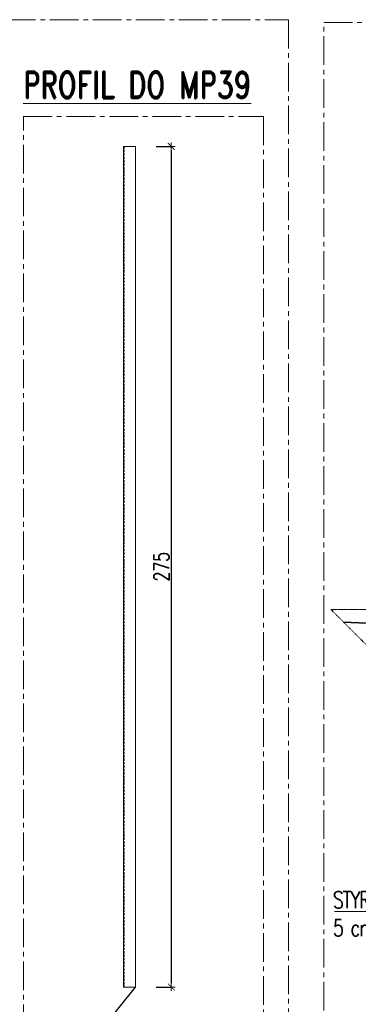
# Model space of a CAD drawing. Header units: millimetres. Extents: x -8 to 14965326, y -810 to 11054951.
# Tile 68 of 72: x 7508625 to 7508736, y 5558193 to 5558515. Entities that reach past the tile are written whole.
import ezdxf
from ezdxf import colors
from ezdxf.entities.mleader import LeaderData, LeaderLine
from ezdxf.enums import TextEntityAlignment as Align
from ezdxf.math import Vec2, Vec3

# ---------------------------------------------------------------- set-up
doc = ezdxf.new("R2010")
doc.units = ezdxf.units.MM
doc.header["$LTSCALE"] = 0.5
doc.header["$MEASUREMENT"] = 0
for name, pattern in [('CENTER2', [1.125, 0.75, -0.125, 0.125, -0.125]), ('HIDDEN', [9.525, 6.35, -3.175]), ('KRESKOWA', [0.75, 0.5, -0.25])]:
    doc.linetypes.add(name, pattern=pattern)
doc.layers.get('0').update_dxf_attribs({"linetype": 'CONTINUOUS', "lineweight": 13})
doc.layers.get('Defpoints').update_dxf_attribs({"linetype": 'CONTINUOUS'})
for name, color, linetype, lineweight in [('K_Belki - przekrój', 80, 'CONTINUOUS', 35), ('K_Belki - widok', 3, 'CONTINUOUS', 15), ('K_Kreskowanie', 253, 'CONTINUOUS', 5), ('K_Opis', 7, 'CONTINUOUS', 9), ('K_Schody - widok', 60, 'CONTINUOUS', 15), ('tkd_obszary_wykazu', 14, 'CENTER2', 9), ('tkd_otwory', 1, 'CONTINUOUS', 9), ('tkd_otwory_obrys', 1, 'CONTINUOUS', 20), ('tkd_stal_przerywane', 5, 'KRESKOWA', 5), ('tkd_stal_widok', 51, 'CONTINUOUS', 15), ('tkd_urwania', 252, 'KRESKOWA', 9), ('tkd_wym', 1, 'CONTINUOUS', 5)]:
    doc.layers.add(name, color=color, linetype=linetype, lineweight=lineweight)
doc.layers.add('tkd_stal_opis', color=33, linetype='CONTINUOUS')
doc.styles.add('___K_OPIS_ROMAND', font='romand.shx', dxfattribs={"width": 0.75})
doc.styles.add('___K_OPIS_SIMPLEX', font='simplex.shx', dxfattribs={"width": 0.75})
doc.styles.add('NEW', font='swiss.ttf', dxfattribs={"height": 0.3})
doc.styles.add('TKD_1TXT', font='simplex.shx', dxfattribs={"width": 0.75, "height": 0.25})
doc.styles.add('TKD_2TXT', font='romand.shx', dxfattribs={"width": 0.75, "height": 0.25})
doc.styles.add('tkd_txt0', font='simplex.shx', dxfattribs={"width": 0.75})
doc.dimstyles.new('tkd_1-25cm[cm]', dxfattribs={"dimtxt": 5, "dimasz": 1.25, "dimexe": 0, "dimexo": 5, "dimgap": 0.75, "dimtad": 1, "dimdec": 1, "dimrnd": 0.5, "dimdsep": 46, "dimtxsty": 'tkd_txt0', "dimblk": 'tkd_dim_arrow', "dimcen": 0, "dimclrd": 1, "dimclrt": 7, "dimadec": 0, "dimazin": 0, "dimtfac": 1.666667, "dimtdec": 1, "dimtix": 1, "dimtmove": 1, "dimatfit": 3, "dimldrblk": 'K2', "dimfxl": 5, "dimfxlon": 1, "dimtvp": 0.02, "dimtolj": 1, "dimtzin": 0, "dimarcsym": 0})

# ---------------------------------------------------------------- blocks, each defined once
blk = doc.blocks.new('tkd_dim_arrow')
for p, q in [((-1, 0), (1, 0)), ((0, -1), (0, 1))]:
    blk.add_line(p, q)
at = {"const_width": 0.2}
blk.add_lwpolyline([(-0.9, -0.9), (0.9, 0.9)], dxfattribs=at)
blk = doc.blocks.new('*D515')
at = {"layer": 'Defpoints', "color": 0, "transparency": 16777216}
for p in [(7508663.36, 5558473.31), (7508663.36, 5558198.31), (7508675.02, 5558198.31)]:
    blk.add_point(p, dxfattribs=at)
at = {"layer": 'tkd_wym', "color": 0, "lineweight": -2, "transparency": 16777216}
for p, q in [((7508670.02, 5558473.31), (7508675.02, 5558473.31)), ((7508670.02, 5558198.31), (7508675.02, 5558198.31))]:
    blk.add_line(p, q, dxfattribs=at)
at = {"layer": 'tkd_wym', "color": 1, "lineweight": -2, "transparency": 16777216}
blk.add_line((7508675.02, 5558472.06), (7508675.02, 5558199.56), dxfattribs=at)
at = {"layer": 'tkd_wym', "color": 1, "lineweight": -2, "transparency": 16777216, "xscale": 1.25, "yscale": 1.25, "zscale": 1.25}
for p, rotation in [((7508675.02, 5558473.31), 90), ((7508675.02, 5558198.31), 270)]:
    blk.add_blockref('tkd_dim_arrow', p, dxfattribs=dict(at, rotation=rotation))
at = {"layer": 'tkd_wym', "color": 7, "transparency": 16777216, "insert": (7508671.77, 5558335.81), "char_height": 5, "attachment_point": 5, "rotation": 90, "style": 'tkd_txt0'}
blk.add_mtext('\\A1;275', dxfattribs=at)
blk = doc.blocks.new('tkd_opis_słupa')
at = {"color": 2, "style": 'TKD_2TXT', "width": 0.75}
blk.add_attdef('NAZWA', text='', height=0.3, dxfattribs=at).set_placement((0.0122, 0.0982), align=Align.CENTER)
at = {"color": 7, "style": 'TKD_1TXT', "width": 0.75, "flags": 1}
for tag in ['ZBROJENIE', 'RZEDNE', 'UWAGI1', 'UWAGI2', 'BETON']:
    blk.add_attdef(tag, text='', height=0.25, dxfattribs=at).set_placement((0.0122, -0.3452), align=Align.CENTER)
at = {"color": 7, "style": 'TKD_1TXT', "width": 0.75}
blk.add_attdef('50X50', text='', height=0.25, dxfattribs=at).set_placement((0.0122, -0.3452), align=Align.CENTER)
blk = doc.blocks.new('K2')
at = {"layer": 'K_Kreskowanie'}
h = blk.add_hatch(color=256, dxfattribs=at)
h.paths.add_polyline_path([(-290, 548), (-20, 548), (-20, 312.04), (-20, 312.04), (-20, 312.04), (-20, 20), (-290, 20), (-290, 40), (-310, 40), (-310, 20), (-310, 0), (0, 0), (0, 568), (-310, 568), (-529, 568), (-529, 463), (-493, 463), (-493, 350.5), (-493, 350.5), (-513, 350.5), (-513, 350.5), (-529, 350.5), (-529, 330.5), (-493, 330.5), (-493, 218), (-493, 218), (-513, 218), (-529, 218), (-529, 198), (-493, 198), (-493, 198), (-475, 198), (-466.7, 198), (-466.7, 218), (-475, 218), (-475, 218), (-475, 463), (-310, 463), (-310, 218), (-348.7, 218), (-348.7, 198), (-310, 198), (-310, 154), (-290, 154)])
h.paths.add_polyline_path([(-509, 548), (-509, 483), (-310, 483), (-310, 548)], flags=16)
for points in [[(-513, 350.5), (-497, 354.5), (-493, 463), (-493, 350.5)], [(-475, 463), (-343, 430), (-310, 218), (-310, 463)], [(-513, 218), (-497, 222), (-493, 330.5), (-493, 218)]]:
    blk.add_hatch(color=256, dxfattribs=at).paths.add_polyline_path(points)
at = {"layer": 'K_Belki - widok'}
for p, q in [((-529, 350.5), (-529, 463)), ((-513, 350.5), (-513, 463)), ((-529, 218), (-529, 330.5)), ((-513, 218), (-513, 330.5)), ((-348.7, 198), (-466.7, 198))]:
    blk.add_line(p, q, dxfattribs=at)
for points in [[(-310, 154.04), (-310, 40.04)], [(-290, 40.04), (-290, 154.04)]]:
    blk.add_lwpolyline(points, dxfattribs=at)
at = {"layer": 'K_Opis', "linetype": 'Continuous'}
for points in [[(-529, 330.5), (-493, 330.5), (-493, 218), (-529, 218), (-529, 198), (-493, 198), (-493, 198), (-475, 198), (-475, 198), (-475, 198), (-475, 198), (-466.7, 198), (-466.7, 218), (-475, 218), (-475, 463), (-310, 463), (-310, 218), (-348.7, 218), (-348.7, 198), (-310, 198), (-310, 154), (-290, 154), (-290, 548), (-20, 548), (-20, 20), (-290, 20), (-290, 40), (-310, 40), (-310, 20), (-310, 20), (-310, 0), (0, 0), (0, 568), (-310, 568), (-529, 568), (-529, 463), (-493, 463), (-493, 350.5), (-529, 350.5), (-529, 330.5)], [(-310, 483), (-310, 548), (-509, 548), (-509, 483), (-310, 483)]]:
    blk.add_lwpolyline(points, dxfattribs=at)
at = {"layer": 'K_Opis', "linetype": 'HIDDEN'}
for points in [[(-529, 330.5), (-493, 330.5), (-493, 218), (-529, 218), (-529, 198), (-493, 198), (-493, 198), (-475, 198), (-475, 198), (-475, 198), (-475, 198), (-466.7, 198), (-466.7, 218), (-475, 218), (-475, 463), (-310, 463), (-310, 218), (-348.7, 218), (-348.7, 198), (-310, 198), (-310, 154), (-290, 154), (-290, 548), (-20, 548), (-20, 20), (-290, 20), (-290, 40), (-310, 40), (-310, 20), (-310, 20), (-310, 0), (0, 0), (0, 568), (-310, 568), (-529, 568), (-529, 463), (-493, 463), (-493, 350.5), (-529, 350.5), (-529, 330.5)], [(-310, 483), (-310, 548), (-509, 548), (-509, 483), (-310, 483)]]:
    blk.add_lwpolyline(points, dxfattribs=at)
at = {"layer": 'K_Schody - widok'}
for p, q in [((-20, 396.04), (-290, 396.04)), ((-224, 172.04), (-224, 396.04)), ((-163, 172.04), (-163, 396.04)), ((-147, 396.04), (-147, 257.33)), ((-85, 284.04), (-85, 396.04)), ((-85, 396.04), (-69.66, 373.49)), ((-158, 172.04), (-158, 391.04)), ((-152, 391.04), (-158, 391.04)), ((-152, 391.04), (-152, 200.04)), ((-290, 368.04), (-163, 368.04)), ((-20, 368.04), (-147, 368.04)), ((-290, 340.04), (-163, 340.04)), ((-20, 340.04), (-147, 340.04)), ((-290, 312.04), (-163, 312.04)), ((-20, 312.04), (-152, 255.18)), ((-20, 312.04), (-147, 312.04)), ((-20, 306.6), (-152, 249.74)), ((-290, 284.04), (-163, 284.04)), ((-85, 284.04), (-147, 284.04)), ((-20, 284.04), (-72.36, 284.04)), ((-85, 278.6), (-85, 200.04)), ((-85, 278.6), (-69.66, 256.04)), ((-85, 278.6), (-85, 200.04)), ((-85, 278.6), (-69.66, 256.04)), ((-290, 256.04), (-163, 256.04)), ((-20, 256.04), (-137.36, 256.04)), ((-147, 251.89), (-147, 200.04)), ((-290, 228.04), (-163, 228.04)), ((-20, 228.04), (-147, 228.04)), ((-290, 200.04), (-163, 200.04)), ((-20, 200.04), (-147, 200.04)), ((-239.34, 194.6), (-224, 172.04)), ((-239.34, 194.6), (-224, 172.04)), ((-158, 172.04), (-290, 172.04))]:
    blk.add_line(p, q, dxfattribs=at)
blk.add_lwpolyline([(-152, 249.74), (-152, 200.04), (-147, 200.04)], dxfattribs=at)
at = {"layer": 'tkd_otwory'}
for points in [[(-513, 350.5), (-497, 354.5), (-493, 463), (-493, 350.5)], [(-475, 463), (-343, 430), (-310, 218), (-310, 463)], [(-513, 218), (-497, 222), (-493, 330.5), (-493, 218)]]:
    blk.add_lwpolyline(points, close=True, dxfattribs=at)
at = {"layer": 'tkd_otwory_obrys'}
for points in [[(-513, 350.5), (-513, 463), (-493, 463), (-493, 350.5)], [(-475, 463), (-310, 463), (-310, 218), (-475, 218)], [(-513, 218), (-493, 218), (-493, 330.5), (-513, 330.5)]]:
    blk.add_lwpolyline(points, close=True, dxfattribs=at)
at = {"layer": 'K_Opis'}
ref = blk.add_blockref('tkd_opis_słupa', (-157.16, 84.45), dxfattribs=dict(at, xscale=-100, yscale=100, zscale=100, rotation=180))
ref.add_attrib('NAZWA', 'K2', dxfattribs={"layer": '0', "color": 2, "height": 30, "style": 'TKD_2TXT', "width": 0.75}).set_placement((-155.94, 44.63), align=Align.CENTER)
ref.add_attrib('50X50', 'kl. schodowa', dxfattribs={"layer": '0', "color": 7, "height": 25, "style": 'TKD_1TXT', "width": 0.75}).set_placement((-155.94, 93.97), align=Align.CENTER)
at = {"layer": 'K_Schody - widok', "style": 'NEW', "width": 0.7}
for s, p in [('8X17.0', (-229.08, 262.62, 0)), ('28', (-202.9, 279.37, 0)), ('8X17.0', (-90.08, 205.23, 0)), ('28', (-63.9, 221.98, 0))]:
    blk.add_text(s, height=16.822, rotation=90, dxfattribs=at).set_placement(p)

msp = doc.modelspace()

# ---------------------------------------------------------------- linework, layer by layer
at = {"layer": 'K_Belki - przekrój'}
msp.add_line((7508812.1023, 5558314.2188), (7508731.3264, 5558317.7308), dxfattribs=at)
at = {"layer": 'tkd_obszary_wykazu', "ltscale": 25}
for points in [[(7508171.2711, 5558514.7879), (7508713.3082, 5558514.7879), (7508713.3082, 5557977.4549), (7508171.2711, 5557977.4549)], [(7508724.8647, 5558513.8559), (7509277.3034, 5558513.8559), (7509277.3034, 5558092.1652), (7508724.8647, 5558092.1652)], [(7508626.6399, 5558483.1448), (7508705.1178, 5558483.1448), (7508705.1178, 5558141.0832), (7508626.6399, 5558141.0832)]]:
    msp.add_lwpolyline(points, close=True, dxfattribs=at)
at = {"layer": 'tkd_stal_opis'}
msp.add_lwpolyline([(7508670.7902, 5558159.988), (7508632.5402, 5558159.988), (7508663.3642, 5558198.3129)], dxfattribs=at)
at = {"layer": 'tkd_stal_przerywane', "linetype": 'KRESKOWA', "ltscale": 3}
msp.add_lwpolyline([(7508659.5642, 5558473.3129), (7508659.5642, 5558198.3129)], dxfattribs=at)
at = {"layer": 'tkd_stal_widok'}
msp.add_lwpolyline([(7508663.3642, 5558473.3129), (7508663.3642, 5558198.3129), (7508659.3642, 5558198.3129), (7508659.3642, 5558473.3129)], close=True, dxfattribs=at)
at = {"layer": 'tkd_urwania'}
msp.add_lwpolyline([(7508742.9485, 5558400.4017), (7508742.9485, 5558337.5397), (7508758.664, 5558321.8242), (7508727.233, 5558321.8242), (7508742.9485, 5558306.1087), (7508742.9485, 5558243.2466)], dxfattribs=at)

# ---------------------------------------------------------------- texts
at = {"layer": 'K_Opis', "insert": (7508663.8815, 5558493.4693), "char_height": 8.75, "attachment_point": 5, "style": '___K_OPIS_ROMAND'}
msp.add_mtext_dynamic_manual_height_columns('{\\L\\C2;PROFIL DO MP39}', width=96.73689, gutter_width=12.5, heights=[0], dxfattribs=at)

# ---------------------------------------------------------------- dimensions: what is measured, and where the dimension line sits
at = {"layer": 'tkd_wym'}
dim = msp.add_linear_dim(base=(7508675.021, 5558198.3129), p1=(7508663.3642, 5558473.3129), p2=(7508663.3642, 5558198.3129), angle=90, dimstyle='tkd_1-25cm[cm]', dxfattribs=at)
dim.commit()
dim.dimension.update_dxf_attribs({"geometry": '*D515', "text_midpoint": (7508671.771, 5558335.8129)})

# ---------------------------------------------------------------- leaders
at = {"layer": 'K_Opis'}
ml = msp.add_multileader_mtext('Standard', dxfattribs=at)
ml.set_content('{\\T0.9;STYRODUR XPS \\P5 cm}', color=256, style='___K_OPIS_SIMPLEX')
ml.set_leader_properties(color=256, linetype='ByLayer', lineweight=9)
ml.build(insert=Vec2(0, 0))
ml.multileader.update_dxf_attribs({"text_left_attachment_type": 6, "text_right_attachment_type": 6, "arrow_head_size": 6.25})
ctx = ml.context
ctx.base_point, ctx.char_height, ctx.arrow_head_size, ctx.landing_gap_size, ctx.plane_origin = Vec3(7508727.9027, 5558223.0074), 5.5, 6.25, 0, Vec3(7508717.2915, 5558594.5735)
ctx.left_attachment, ctx.right_attachment = 6, 6
notes = []
notes.append((ctx, [(1, (1, 1, 0), (7508777.3051, 5558223.0074), (-1, 0), 6.8756, [(0, [(7508802.6079, 5558262.082)], 0, [])])]))
ctx.mtext.insert, ctx.mtext.width, ctx.mtext.defined_height, ctx.mtext.flow_direction = Vec3(7508727.9027, 5558229.6074), 55.967688, 98.2467, 5
for ctx, leaders in notes:
    for number, flags, end, landing, length, lines in leaders:
        leader = LeaderData()
        leader.index, (leader.has_last_leader_line, leader.has_dogleg_vector, leader.attachment_direction) = number, flags
        leader.last_leader_point, leader.dogleg_vector, leader.dogleg_length = Vec3(end), Vec3(landing), length
        for number, points, colour, breaks in lines:
            line = LeaderLine()
            line.index, line.vertices, line.color, line.breaks = number, Vec3.list(points), colors.encode_raw_color(colour), breaks
            leader.lines.append(line)
        ctx.leaders.append(leader)

doc.saveas('drawing.dxf')
